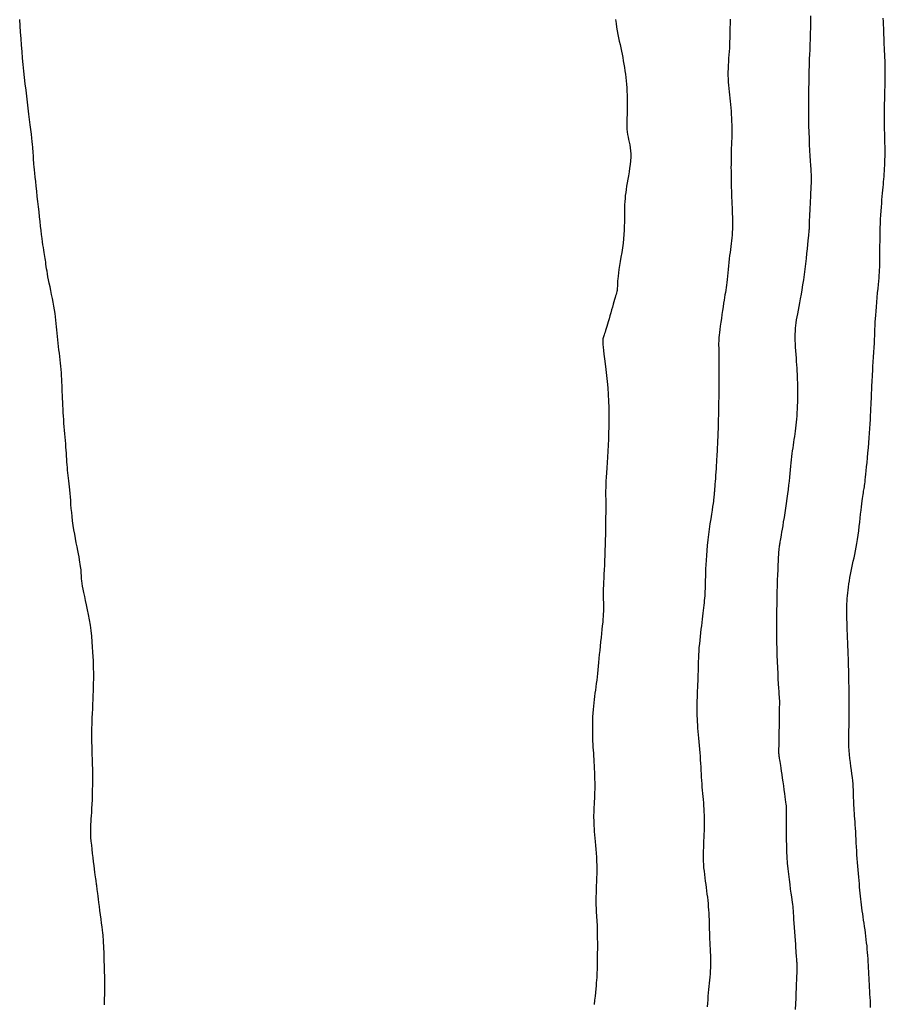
# Model space of a CAD drawing. Header units: millimetres. Extents: x 32690613 to 32693367, y 5343692 to 5344708.
# Tile 25 of 256: x 32692232 to 32692248, y 5343804 to 5343823. Entities that reach past the tile are written whole.
import ezdxf

# ---------------------------------------------------------------- set-up
doc = ezdxf.new("R2010")
doc.units = ezdxf.units.MM
doc.header["$LTSCALE"] = 20
for name, color, linetype in [('02-DGM_HL_495.00', 142, 'Continuous'), ('02-DGM_HL_495.50', 152, 'Continuous'), ('02-DGM_HL_496.00', 162, 'Continuous'), ('02-DGM_HL_496.50', 172, 'Continuous')]:
    doc.layers.add(name, color=color, linetype=linetype)

msp = doc.modelspace()

# ---------------------------------------------------------------- linework, layer by layer
at = {"layer": '02-DGM_HL_495.00', "elevation": 495, "flags": 128}
for points in [[(32692233.46, 5343804.01), (32692233.463, 5343804.113), (32692233.465, 5343804.219), (32692233.466, 5343804.327), (32692233.466, 5343804.436), (32692233.465, 5343804.545), (32692233.463, 5343804.651), (32692233.46, 5343804.753), (32692233.458, 5343804.85), (32692233.455, 5343804.939), (32692233.452, 5343805.018), (32692233.449, 5343805.087), (32692233.447, 5343805.143), (32692233.445, 5343805.19), (32692233.443, 5343805.23), (32692233.44, 5343805.267), (32692233.437, 5343805.303), (32692233.434, 5343805.341), (32692233.429, 5343805.385), (32692233.423, 5343805.437), (32692233.415, 5343805.5), (32692233.406, 5343805.572), (32692233.396, 5343805.649), (32692233.386, 5343805.73), (32692233.375, 5343805.812), (32692233.365, 5343805.891), (32692233.355, 5343805.966), (32692233.346, 5343806.033), (32692233.339, 5343806.09), (32692233.332, 5343806.139), (32692233.327, 5343806.179), (32692233.323, 5343806.214), (32692233.319, 5343806.243), (32692233.315, 5343806.269), (32692233.312, 5343806.292), (32692233.309, 5343806.315), (32692233.306, 5343806.338), (32692233.303, 5343806.363), (32692233.3, 5343806.391), (32692233.295, 5343806.422), (32692233.291, 5343806.459), (32692233.285, 5343806.501), (32692233.279, 5343806.551), (32692233.271, 5343806.608), (32692233.263, 5343806.675), (32692233.253, 5343806.748), (32692233.243, 5343806.827), (32692233.233, 5343806.908), (32692233.224, 5343806.989), (32692233.216, 5343807.068), (32692233.209, 5343807.143), (32692233.203, 5343807.211), (32692233.2, 5343807.272), (32692233.198, 5343807.325), (32692233.198, 5343807.374), (32692233.2, 5343807.421), (32692233.202, 5343807.467), (32692233.205, 5343807.516), (32692233.209, 5343807.568), (32692233.213, 5343807.627), (32692233.218, 5343807.694), (32692233.222, 5343807.768), (32692233.225, 5343807.849), (32692233.229, 5343807.936), (32692233.232, 5343808.027), (32692233.234, 5343808.122), (32692233.236, 5343808.219), (32692233.236, 5343808.319), (32692233.236, 5343808.419), (32692233.235, 5343808.519), (32692233.233, 5343808.618), (32692233.23, 5343808.712), (32692233.228, 5343808.803), (32692233.225, 5343808.887), (32692233.223, 5343808.963), (32692233.221, 5343809.03), (32692233.22, 5343809.088), (32692233.219, 5343809.138), (32692233.219, 5343809.184), (32692233.219, 5343809.227), (32692233.22, 5343809.271), (32692233.222, 5343809.318), (32692233.223, 5343809.371), (32692233.226, 5343809.434), (32692233.228, 5343809.507), (32692233.232, 5343809.589), (32692233.235, 5343809.676), (32692233.238, 5343809.766), (32692233.242, 5343809.855), (32692233.245, 5343809.941), (32692233.248, 5343810.019), (32692233.25, 5343810.088), (32692233.253, 5343810.144), (32692233.254, 5343810.189), (32692233.256, 5343810.224), (32692233.256, 5343810.251), (32692233.257, 5343810.272), (32692233.258, 5343810.287), (32692233.258, 5343810.299), (32692233.258, 5343810.31), (32692233.258, 5343810.32), (32692233.258, 5343810.332), (32692233.257, 5343810.347), (32692233.256, 5343810.367), (32692233.256, 5343810.393), (32692233.254, 5343810.428), (32692233.252, 5343810.472), (32692233.25, 5343810.528), (32692233.248, 5343810.597), (32692233.244, 5343810.677), (32692233.239, 5343810.766), (32692233.234, 5343810.863), (32692233.226, 5343810.964), (32692233.217, 5343811.069), (32692233.206, 5343811.175), (32692233.192, 5343811.28), (32692233.176, 5343811.383), (32692233.158, 5343811.482), (32692233.139, 5343811.577), (32692233.12, 5343811.667), (32692233.1, 5343811.752), (32692233.082, 5343811.832), (32692233.066, 5343811.905), (32692233.052, 5343811.971), (32692233.041, 5343812.029), (32692233.033, 5343812.081), (32692233.027, 5343812.127), (32692233.023, 5343812.168), (32692233.021, 5343812.205), (32692233.018, 5343812.24), (32692233.017, 5343812.273), (32692233.015, 5343812.305), (32692233.012, 5343812.338), (32692233.008, 5343812.372), (32692233.004, 5343812.407), (32692232.998, 5343812.446), (32692232.992, 5343812.488), (32692232.983, 5343812.534), (32692232.974, 5343812.587), (32692232.963, 5343812.645), (32692232.95, 5343812.711), (32692232.936, 5343812.782), (32692232.921, 5343812.859), (32692232.906, 5343812.939), (32692232.891, 5343813.022), (32692232.876, 5343813.107), (32692232.863, 5343813.192), (32692232.851, 5343813.277), (32692232.841, 5343813.359), (32692232.833, 5343813.44), (32692232.826, 5343813.518), (32692232.82, 5343813.594), (32692232.815, 5343813.668), (32692232.81, 5343813.738), (32692232.805, 5343813.805), (32692232.799, 5343813.87), (32692232.794, 5343813.93), (32692232.787, 5343813.988), (32692232.781, 5343814.043), (32692232.774, 5343814.097), (32692232.768, 5343814.149), (32692232.761, 5343814.2), (32692232.756, 5343814.251), (32692232.75, 5343814.302), (32692232.745, 5343814.354), (32692232.741, 5343814.407), (32692232.738, 5343814.461), (32692232.734, 5343814.516), (32692232.731, 5343814.572), (32692232.727, 5343814.63), (32692232.723, 5343814.69), (32692232.719, 5343814.751), (32692232.714, 5343814.815), (32692232.709, 5343814.88), (32692232.703, 5343814.946), (32692232.698, 5343815.013), (32692232.692, 5343815.081), (32692232.686, 5343815.149), (32692232.681, 5343815.218), (32692232.676, 5343815.286), (32692232.671, 5343815.354), (32692232.667, 5343815.421), (32692232.664, 5343815.488), (32692232.661, 5343815.554), (32692232.658, 5343815.619), (32692232.655, 5343815.684), (32692232.652, 5343815.748), (32692232.65, 5343815.811), (32692232.648, 5343815.873), (32692232.645, 5343815.934), (32692232.642, 5343815.995), (32692232.639, 5343816.056), (32692232.635, 5343816.116), (32692232.631, 5343816.177), (32692232.626, 5343816.239), (32692232.62, 5343816.301), (32692232.614, 5343816.364), (32692232.606, 5343816.427), (32692232.598, 5343816.492), (32692232.589, 5343816.556), (32692232.581, 5343816.62), (32692232.573, 5343816.684), (32692232.565, 5343816.748), (32692232.559, 5343816.811), (32692232.553, 5343816.872), (32692232.547, 5343816.934), (32692232.542, 5343816.995), (32692232.537, 5343817.057), (32692232.531, 5343817.12), (32692232.524, 5343817.184), (32692232.516, 5343817.251), (32692232.506, 5343817.32), (32692232.494, 5343817.392), (32692232.48, 5343817.466), (32692232.465, 5343817.54), (32692232.449, 5343817.615), (32692232.434, 5343817.689), (32692232.418, 5343817.761), (32692232.404, 5343817.829), (32692232.39, 5343817.894), (32692232.379, 5343817.953), (32692232.369, 5343818.008), (32692232.361, 5343818.059), (32692232.353, 5343818.106), (32692232.347, 5343818.15), (32692232.341, 5343818.192), (32692232.335, 5343818.231), (32692232.329, 5343818.269), (32692232.324, 5343818.306), (32692232.318, 5343818.343), (32692232.312, 5343818.381), (32692232.305, 5343818.421), (32692232.298, 5343818.464), (32692232.291, 5343818.512), (32692232.283, 5343818.564), (32692232.275, 5343818.623), (32692232.267, 5343818.689), (32692232.258, 5343818.761), (32692232.248, 5343818.839), (32692232.239, 5343818.923), (32692232.229, 5343819.011), (32692232.218, 5343819.103), (32692232.208, 5343819.197), (32692232.197, 5343819.295), (32692232.186, 5343819.394), (32692232.175, 5343819.493), (32692232.164, 5343819.591), (32692232.154, 5343819.686), (32692232.144, 5343819.776), (32692232.135, 5343819.86), (32692232.127, 5343819.937), (32692232.12, 5343820.004), (32692232.115, 5343820.062), (32692232.11, 5343820.109), (32692232.107, 5343820.149), (32692232.105, 5343820.182), (32692232.103, 5343820.209), (32692232.101, 5343820.233), (32692232.101, 5343820.254), (32692232.1, 5343820.273), (32692232.099, 5343820.292), (32692232.098, 5343820.313), (32692232.097, 5343820.337), (32692232.095, 5343820.364), (32692232.092, 5343820.397), (32692232.088, 5343820.437), (32692232.084, 5343820.484), (32692232.077, 5343820.542), (32692232.07, 5343820.609), (32692232.061, 5343820.686), (32692232.051, 5343820.772), (32692232.04, 5343820.866), (32692232.027, 5343820.966), (32692232.015, 5343821.071), (32692232.001, 5343821.181), (32692231.987, 5343821.295), (32692231.973, 5343821.411), (32692231.959, 5343821.529), (32692231.944, 5343821.649), (32692231.93, 5343821.771), (32692231.917, 5343821.893), (32692231.904, 5343822.017), (32692231.893, 5343822.141), (32692231.882, 5343822.266), (32692231.872, 5343822.391), (32692231.864, 5343822.515), (32692231.855, 5343822.639), (32692231.847, 5343822.762), (32692231.838, 5343822.883)], [(32692243.246, 5343822.88), (32692243.257, 5343822.807), (32692243.268, 5343822.735), (32692243.28, 5343822.665), (32692243.293, 5343822.597), (32692243.306, 5343822.531), (32692243.319, 5343822.466), (32692243.333, 5343822.402), (32692243.346, 5343822.339), (32692243.36, 5343822.277), (32692243.372, 5343822.215), (32692243.385, 5343822.153), (32692243.396, 5343822.09), (32692243.407, 5343822.028), (32692243.418, 5343821.965), (32692243.427, 5343821.901), (32692243.436, 5343821.837), (32692243.444, 5343821.773), (32692243.451, 5343821.707), (32692243.457, 5343821.64), (32692243.462, 5343821.573), (32692243.466, 5343821.505), (32692243.469, 5343821.438), (32692243.471, 5343821.371), (32692243.472, 5343821.305), (32692243.472, 5343821.239), (32692243.471, 5343821.176), (32692243.469, 5343821.114), (32692243.467, 5343821.054), (32692243.465, 5343820.996), (32692243.463, 5343820.94), (32692243.461, 5343820.885), (32692243.462, 5343820.832), (32692243.464, 5343820.78), (32692243.469, 5343820.729), (32692243.477, 5343820.679), (32692243.486, 5343820.63), (32692243.497, 5343820.581), (32692243.508, 5343820.53), (32692243.519, 5343820.479), (32692243.528, 5343820.425), (32692243.535, 5343820.368), (32692243.538, 5343820.307), (32692243.537, 5343820.243), (32692243.532, 5343820.175), (32692243.525, 5343820.105), (32692243.516, 5343820.033), (32692243.505, 5343819.961), (32692243.493, 5343819.89), (32692243.481, 5343819.82), (32692243.469, 5343819.753), (32692243.459, 5343819.689), (32692243.449, 5343819.627), (32692243.441, 5343819.567), (32692243.434, 5343819.509), (32692243.429, 5343819.451), (32692243.424, 5343819.393), (32692243.421, 5343819.333), (32692243.418, 5343819.272), (32692243.417, 5343819.208), (32692243.417, 5343819.141), (32692243.416, 5343819.072), (32692243.416, 5343818.999), (32692243.414, 5343818.924), (32692243.411, 5343818.847), (32692243.406, 5343818.766), (32692243.399, 5343818.682), (32692243.39, 5343818.595), (32692243.378, 5343818.507), (32692243.365, 5343818.419), (32692243.351, 5343818.332), (32692243.337, 5343818.248), (32692243.324, 5343818.168), (32692243.312, 5343818.094), (32692243.302, 5343818.027), (32692243.295, 5343817.968), (32692243.29, 5343817.917), (32692243.287, 5343817.873), (32692243.285, 5343817.834), (32692243.283, 5343817.8), (32692243.282, 5343817.77), (32692243.281, 5343817.743), (32692243.279, 5343817.718), (32692243.275, 5343817.693), (32692243.27, 5343817.669), (32692243.264, 5343817.643), (32692243.257, 5343817.617), (32692243.248, 5343817.587), (32692243.238, 5343817.554), (32692243.227, 5343817.517), (32692243.214, 5343817.475), (32692243.201, 5343817.427), (32692243.186, 5343817.374), (32692243.171, 5343817.319), (32692243.155, 5343817.261), (32692243.139, 5343817.204), (32692243.123, 5343817.147), (32692243.108, 5343817.093), (32692243.094, 5343817.044), (32692243.08, 5343816.999), (32692243.068, 5343816.96), (32692243.056, 5343816.925), (32692243.046, 5343816.894), (32692243.036, 5343816.866), (32692243.028, 5343816.842), (32692243.021, 5343816.821), (32692243.014, 5343816.802), (32692243.009, 5343816.785), (32692243.005, 5343816.767), (32692243.002, 5343816.747), (32692243.001, 5343816.723), (32692243.001, 5343816.692), (32692243.004, 5343816.654), (32692243.008, 5343816.605), (32692243.015, 5343816.544), (32692243.024, 5343816.47), (32692243.035, 5343816.383), (32692243.048, 5343816.285), (32692243.061, 5343816.179), (32692243.073, 5343816.065), (32692243.086, 5343815.946), (32692243.097, 5343815.824), (32692243.106, 5343815.699), (32692243.112, 5343815.574), (32692243.116, 5343815.45), (32692243.118, 5343815.326), (32692243.119, 5343815.203), (32692243.117, 5343815.081), (32692243.114, 5343814.96), (32692243.11, 5343814.841), (32692243.105, 5343814.725), (32692243.1, 5343814.611), (32692243.094, 5343814.5), (32692243.087, 5343814.394), (32692243.081, 5343814.294), (32692243.075, 5343814.2), (32692243.069, 5343814.114), (32692243.064, 5343814.036), (32692243.06, 5343813.968), (32692243.058, 5343813.911), (32692243.056, 5343813.862), (32692243.055, 5343813.822), (32692243.055, 5343813.789), (32692243.056, 5343813.761), (32692243.057, 5343813.737), (32692243.058, 5343813.716), (32692243.058, 5343813.696), (32692243.059, 5343813.676), (32692243.059, 5343813.655), (32692243.06, 5343813.631), (32692243.06, 5343813.603), (32692243.06, 5343813.569), (32692243.059, 5343813.529), (32692243.059, 5343813.481), (32692243.058, 5343813.424), (32692243.057, 5343813.356), (32692243.056, 5343813.279), (32692243.055, 5343813.195), (32692243.054, 5343813.104), (32692243.052, 5343813.01), (32692243.05, 5343812.912), (32692243.047, 5343812.813), (32692243.044, 5343812.714), (32692243.041, 5343812.616), (32692243.037, 5343812.522), (32692243.033, 5343812.43), (32692243.028, 5343812.342), (32692243.024, 5343812.258), (32692243.021, 5343812.18), (32692243.017, 5343812.107), (32692243.015, 5343812.041), (32692243.013, 5343811.982), (32692243.012, 5343811.929), (32692243.012, 5343811.881), (32692243.012, 5343811.838), (32692243.012, 5343811.798), (32692243.013, 5343811.761), (32692243.014, 5343811.725), (32692243.014, 5343811.69), (32692243.015, 5343811.655), (32692243.015, 5343811.619), (32692243.015, 5343811.581), (32692243.014, 5343811.54), (32692243.012, 5343811.496), (32692243.009, 5343811.448), (32692243.005, 5343811.394), (32692243.001, 5343811.335), (32692242.994, 5343811.269), (32692242.987, 5343811.197), (32692242.979, 5343811.121), (32692242.971, 5343811.042), (32692242.962, 5343810.961), (32692242.953, 5343810.88), (32692242.944, 5343810.798), (32692242.936, 5343810.719), (32692242.928, 5343810.641), (32692242.92, 5343810.567), (32692242.914, 5343810.495), (32692242.907, 5343810.425), (32692242.9, 5343810.357), (32692242.893, 5343810.29), (32692242.886, 5343810.226), (32692242.878, 5343810.162), (32692242.87, 5343810.1), (32692242.862, 5343810.038), (32692242.853, 5343809.977), (32692242.845, 5343809.916), (32692242.836, 5343809.854), (32692242.829, 5343809.791), (32692242.822, 5343809.727), (32692242.816, 5343809.662), (32692242.811, 5343809.595), (32692242.807, 5343809.527), (32692242.805, 5343809.458), (32692242.803, 5343809.388), (32692242.803, 5343809.319), (32692242.803, 5343809.252), (32692242.804, 5343809.186), (32692242.806, 5343809.122), (32692242.808, 5343809.061), (32692242.811, 5343809.002), (32692242.814, 5343808.944), (32692242.818, 5343808.888), (32692242.822, 5343808.831), (32692242.825, 5343808.774), (32692242.829, 5343808.716), (32692242.833, 5343808.656), (32692242.836, 5343808.594), (32692242.84, 5343808.529), (32692242.842, 5343808.464), (32692242.845, 5343808.397), (32692242.847, 5343808.331), (32692242.848, 5343808.265), (32692242.848, 5343808.199), (32692242.848, 5343808.136), (32692242.846, 5343808.074), (32692242.844, 5343808.015), (32692242.842, 5343807.957), (32692242.839, 5343807.901), (32692242.836, 5343807.847), (32692242.833, 5343807.794), (32692242.831, 5343807.742), (32692242.829, 5343807.691), (32692242.828, 5343807.641), (32692242.828, 5343807.592), (32692242.829, 5343807.542), (32692242.83, 5343807.491), (32692242.833, 5343807.438), (32692242.836, 5343807.384), (32692242.84, 5343807.326), (32692242.845, 5343807.266), (32692242.851, 5343807.202), (32692242.857, 5343807.134), (32692242.864, 5343807.063), (32692242.87, 5343806.99), (32692242.876, 5343806.915), (32692242.881, 5343806.837), (32692242.885, 5343806.759), (32692242.887, 5343806.679), (32692242.888, 5343806.599), (32692242.887, 5343806.52), (32692242.885, 5343806.441), (32692242.882, 5343806.363), (32692242.879, 5343806.288), (32692242.876, 5343806.215), (32692242.873, 5343806.146), (32692242.871, 5343806.081), (32692242.871, 5343806.021), (32692242.871, 5343805.965), (32692242.872, 5343805.912), (32692242.874, 5343805.863), (32692242.876, 5343805.815), (32692242.879, 5343805.769), (32692242.882, 5343805.725), (32692242.885, 5343805.68), (32692242.887, 5343805.636), (32692242.89, 5343805.59), (32692242.892, 5343805.544), (32692242.894, 5343805.495), (32692242.895, 5343805.445), (32692242.897, 5343805.391), (32692242.898, 5343805.335), (32692242.898, 5343805.274), (32692242.899, 5343805.21), (32692242.899, 5343805.142), (32692242.899, 5343805.073), (32692242.898, 5343805.002), (32692242.898, 5343804.933), (32692242.897, 5343804.865), (32692242.896, 5343804.799), (32692242.894, 5343804.738), (32692242.893, 5343804.681), (32692242.891, 5343804.629), (32692242.889, 5343804.578), (32692242.886, 5343804.529), (32692242.883, 5343804.479), (32692242.879, 5343804.427), (32692242.874, 5343804.372), (32692242.869, 5343804.312), (32692242.863, 5343804.246), (32692242.855, 5343804.174), (32692242.847, 5343804.097), (32692242.839, 5343804.014)]]:
    msp.add_lwpolyline(points, dxfattribs=at)
at = {"layer": '02-DGM_HL_495.50', "elevation": 495.5, "flags": 128}
msp.add_lwpolyline([(32692245.444, 5343822.887), (32692245.441, 5343822.837), (32692245.439, 5343822.786), (32692245.438, 5343822.734), (32692245.436, 5343822.681), (32692245.435, 5343822.627), (32692245.434, 5343822.572), (32692245.433, 5343822.515), (32692245.431, 5343822.457), (32692245.429, 5343822.397), (32692245.426, 5343822.335), (32692245.422, 5343822.271), (32692245.417, 5343822.206), (32692245.413, 5343822.14), (32692245.409, 5343822.073), (32692245.405, 5343822.006), (32692245.402, 5343821.94), (32692245.4, 5343821.874), (32692245.4, 5343821.809), (32692245.401, 5343821.745), (32692245.405, 5343821.683), (32692245.409, 5343821.621), (32692245.415, 5343821.56), (32692245.421, 5343821.499), (32692245.428, 5343821.439), (32692245.435, 5343821.377), (32692245.441, 5343821.316), (32692245.448, 5343821.253), (32692245.453, 5343821.189), (32692245.459, 5343821.125), (32692245.463, 5343821.06), (32692245.467, 5343820.995), (32692245.47, 5343820.93), (32692245.472, 5343820.865), (32692245.473, 5343820.801), (32692245.473, 5343820.736), (32692245.472, 5343820.673), (32692245.471, 5343820.609), (32692245.469, 5343820.546), (32692245.467, 5343820.483), (32692245.464, 5343820.42), (32692245.462, 5343820.357), (32692245.46, 5343820.295), (32692245.459, 5343820.232), (32692245.458, 5343820.169), (32692245.458, 5343820.107), (32692245.457, 5343820.044), (32692245.458, 5343819.981), (32692245.458, 5343819.918), (32692245.459, 5343819.855), (32692245.461, 5343819.791), (32692245.462, 5343819.728), (32692245.464, 5343819.664), (32692245.466, 5343819.6), (32692245.468, 5343819.536), (32692245.47, 5343819.472), (32692245.473, 5343819.409), (32692245.475, 5343819.346), (32692245.478, 5343819.283), (32692245.48, 5343819.221), (32692245.482, 5343819.159), (32692245.484, 5343819.099), (32692245.485, 5343819.038), (32692245.486, 5343818.979), (32692245.486, 5343818.921), (32692245.485, 5343818.864), (32692245.482, 5343818.808), (32692245.479, 5343818.753), (32692245.474, 5343818.699), (32692245.468, 5343818.645), (32692245.462, 5343818.591), (32692245.454, 5343818.536), (32692245.447, 5343818.479), (32692245.439, 5343818.42), (32692245.432, 5343818.359), (32692245.424, 5343818.294), (32692245.417, 5343818.228), (32692245.41, 5343818.161), (32692245.403, 5343818.094), (32692245.396, 5343818.027), (32692245.389, 5343817.963), (32692245.383, 5343817.902), (32692245.376, 5343817.846), (32692245.37, 5343817.794), (32692245.363, 5343817.746), (32692245.357, 5343817.699), (32692245.35, 5343817.654), (32692245.342, 5343817.607), (32692245.335, 5343817.558), (32692245.326, 5343817.504), (32692245.316, 5343817.445), (32692245.306, 5343817.378), (32692245.295, 5343817.307), (32692245.284, 5343817.232), (32692245.273, 5343817.156), (32692245.262, 5343817.082), (32692245.252, 5343817.01), (32692245.244, 5343816.944), (32692245.236, 5343816.885), (32692245.231, 5343816.835), (32692245.226, 5343816.793), (32692245.224, 5343816.754), (32692245.222, 5343816.717), (32692245.221, 5343816.679), (32692245.221, 5343816.638), (32692245.222, 5343816.59), (32692245.222, 5343816.532), (32692245.223, 5343816.464), (32692245.224, 5343816.386), (32692245.224, 5343816.298), (32692245.224, 5343816.202), (32692245.225, 5343816.1), (32692245.224, 5343815.993), (32692245.224, 5343815.881), (32692245.223, 5343815.767), (32692245.222, 5343815.651), (32692245.22, 5343815.536), (32692245.218, 5343815.424), (32692245.216, 5343815.316), (32692245.213, 5343815.215), (32692245.211, 5343815.122), (32692245.209, 5343815.04), (32692245.207, 5343814.97), (32692245.205, 5343814.915), (32692245.204, 5343814.871), (32692245.202, 5343814.837), (32692245.201, 5343814.811), (32692245.2, 5343814.789), (32692245.199, 5343814.77), (32692245.198, 5343814.751), (32692245.197, 5343814.73), (32692245.196, 5343814.705), (32692245.194, 5343814.675), (32692245.192, 5343814.64), (32692245.19, 5343814.601), (32692245.188, 5343814.558), (32692245.185, 5343814.51), (32692245.182, 5343814.458), (32692245.179, 5343814.401), (32692245.175, 5343814.341), (32692245.171, 5343814.278), (32692245.166, 5343814.214), (32692245.162, 5343814.151), (32692245.158, 5343814.089), (32692245.153, 5343814.031), (32692245.15, 5343813.979), (32692245.146, 5343813.933), (32692245.143, 5343813.895), (32692245.141, 5343813.865), (32692245.139, 5343813.84), (32692245.137, 5343813.821), (32692245.136, 5343813.806), (32692245.135, 5343813.794), (32692245.134, 5343813.784), (32692245.133, 5343813.774), (32692245.133, 5343813.764), (32692245.132, 5343813.753), (32692245.13, 5343813.738), (32692245.128, 5343813.717), (32692245.125, 5343813.69), (32692245.12, 5343813.655), (32692245.114, 5343813.61), (32692245.105, 5343813.553), (32692245.095, 5343813.484), (32692245.083, 5343813.404), (32692245.069, 5343813.315), (32692245.055, 5343813.219), (32692245.041, 5343813.119), (32692245.027, 5343813.015), (32692245.015, 5343812.912), (32692245.003, 5343812.809), (32692244.994, 5343812.71), (32692244.986, 5343812.615), (32692244.98, 5343812.525), (32692244.975, 5343812.439), (32692244.972, 5343812.357), (32692244.969, 5343812.281), (32692244.967, 5343812.21), (32692244.965, 5343812.144), (32692244.963, 5343812.084), (32692244.961, 5343812.029), (32692244.96, 5343811.979), (32692244.958, 5343811.931), (32692244.956, 5343811.885), (32692244.954, 5343811.841), (32692244.951, 5343811.798), (32692244.947, 5343811.754), (32692244.943, 5343811.708), (32692244.939, 5343811.661), (32692244.933, 5343811.612), (32692244.927, 5343811.561), (32692244.921, 5343811.508), (32692244.914, 5343811.452), (32692244.907, 5343811.394), (32692244.899, 5343811.333), (32692244.891, 5343811.268), (32692244.883, 5343811.201), (32692244.874, 5343811.133), (32692244.866, 5343811.063), (32692244.859, 5343810.992), (32692244.852, 5343810.921), (32692244.845, 5343810.851), (32692244.84, 5343810.783), (32692244.836, 5343810.715), (32692244.833, 5343810.65), (32692244.831, 5343810.586), (32692244.829, 5343810.522), (32692244.828, 5343810.46), (32692244.827, 5343810.397), (32692244.825, 5343810.335), (32692244.823, 5343810.273), (32692244.821, 5343810.21), (32692244.818, 5343810.147), (32692244.815, 5343810.084), (32692244.812, 5343810.021), (32692244.81, 5343809.958), (32692244.807, 5343809.896), (32692244.805, 5343809.835), (32692244.803, 5343809.776), (32692244.802, 5343809.717), (32692244.803, 5343809.659), (32692244.803, 5343809.602), (32692244.805, 5343809.545), (32692244.807, 5343809.488), (32692244.81, 5343809.43), (32692244.814, 5343809.37), (32692244.819, 5343809.309), (32692244.824, 5343809.245), (32692244.829, 5343809.18), (32692244.835, 5343809.113), (32692244.842, 5343809.045), (32692244.848, 5343808.977), (32692244.854, 5343808.907), (32692244.86, 5343808.838), (32692244.865, 5343808.769), (32692244.87, 5343808.7), (32692244.874, 5343808.632), (32692244.878, 5343808.565), (32692244.882, 5343808.499), (32692244.886, 5343808.433), (32692244.889, 5343808.368), (32692244.893, 5343808.304), (32692244.898, 5343808.241), (32692244.902, 5343808.179), (32692244.907, 5343808.118), (32692244.913, 5343808.058), (32692244.918, 5343807.998), (32692244.923, 5343807.939), (32692244.928, 5343807.88), (32692244.932, 5343807.821), (32692244.936, 5343807.762), (32692244.939, 5343807.703), (32692244.941, 5343807.643), (32692244.942, 5343807.583), (32692244.943, 5343807.522), (32692244.943, 5343807.461), (32692244.942, 5343807.4), (32692244.941, 5343807.338), (32692244.939, 5343807.276), (32692244.936, 5343807.213), (32692244.933, 5343807.15), (32692244.93, 5343807.086), (32692244.928, 5343807.022), (32692244.925, 5343806.957), (32692244.924, 5343806.893), (32692244.924, 5343806.828), (32692244.926, 5343806.763), (32692244.929, 5343806.699), (32692244.934, 5343806.634), (32692244.941, 5343806.57), (32692244.948, 5343806.506), (32692244.956, 5343806.443), (32692244.965, 5343806.379), (32692244.973, 5343806.316), (32692244.982, 5343806.254), (32692244.99, 5343806.192), (32692244.998, 5343806.13), (32692245.005, 5343806.069), (32692245.012, 5343806.008), (32692245.018, 5343805.947), (32692245.023, 5343805.886), (32692245.028, 5343805.825), (32692245.032, 5343805.764), (32692245.035, 5343805.702), (32692245.037, 5343805.641), (32692245.039, 5343805.579), (32692245.041, 5343805.517), (32692245.042, 5343805.454), (32692245.044, 5343805.392), (32692245.046, 5343805.33), (32692245.048, 5343805.267), (32692245.051, 5343805.205), (32692245.054, 5343805.142), (32692245.057, 5343805.08), (32692245.06, 5343805.018), (32692245.063, 5343804.957), (32692245.065, 5343804.896), (32692245.066, 5343804.836), (32692245.066, 5343804.776), (32692245.064, 5343804.717), (32692245.061, 5343804.658), (32692245.057, 5343804.6), (32692245.052, 5343804.541), (32692245.047, 5343804.483), (32692245.041, 5343804.423), (32692245.035, 5343804.362), (32692245.029, 5343804.3), (32692245.023, 5343804.237), (32692245.017, 5343804.171), (32692245.012, 5343804.105), (32692245.008, 5343804.037), (32692245.003, 5343803.968)], dxfattribs=at)
at = {"layer": '02-DGM_HL_496.00', "elevation": 496, "flags": 128}
msp.add_lwpolyline([(32692246.695, 5343803.92), (32692246.699, 5343804.029), (32692246.703, 5343804.134), (32692246.707, 5343804.233), (32692246.711, 5343804.326), (32692246.715, 5343804.412), (32692246.718, 5343804.489), (32692246.72, 5343804.557), (32692246.722, 5343804.615), (32692246.723, 5343804.663), (32692246.724, 5343804.703), (32692246.724, 5343804.737), (32692246.724, 5343804.765), (32692246.723, 5343804.789), (32692246.722, 5343804.811), (32692246.721, 5343804.831), (32692246.719, 5343804.851), (32692246.718, 5343804.872), (32692246.716, 5343804.895), (32692246.714, 5343804.923), (32692246.711, 5343804.956), (32692246.708, 5343804.996), (32692246.705, 5343805.044), (32692246.701, 5343805.101), (32692246.696, 5343805.168), (32692246.691, 5343805.243), (32692246.686, 5343805.324), (32692246.68, 5343805.407), (32692246.675, 5343805.49), (32692246.669, 5343805.57), (32692246.664, 5343805.644), (32692246.66, 5343805.71), (32692246.656, 5343805.766), (32692246.652, 5343805.813), (32692246.649, 5343805.854), (32692246.645, 5343805.893), (32692246.641, 5343805.932), (32692246.636, 5343805.974), (32692246.629, 5343806.022), (32692246.621, 5343806.079), (32692246.611, 5343806.147), (32692246.6, 5343806.225), (32692246.588, 5343806.312), (32692246.576, 5343806.407), (32692246.564, 5343806.508), (32692246.553, 5343806.613), (32692246.542, 5343806.723), (32692246.534, 5343806.834), (32692246.528, 5343806.946), (32692246.524, 5343807.057), (32692246.521, 5343807.166), (32692246.52, 5343807.27), (32692246.52, 5343807.368), (32692246.52, 5343807.458), (32692246.521, 5343807.538), (32692246.522, 5343807.607), (32692246.522, 5343807.664), (32692246.523, 5343807.71), (32692246.522, 5343807.749), (32692246.521, 5343807.783), (32692246.518, 5343807.817), (32692246.515, 5343807.852), (32692246.51, 5343807.891), (32692246.504, 5343807.938), (32692246.497, 5343807.994), (32692246.488, 5343808.059), (32692246.478, 5343808.129), (32692246.467, 5343808.203), (32692246.456, 5343808.278), (32692246.445, 5343808.351), (32692246.435, 5343808.421), (32692246.426, 5343808.485), (32692246.417, 5343808.542), (32692246.41, 5343808.591), (32692246.403, 5343808.633), (32692246.398, 5343808.669), (32692246.393, 5343808.699), (32692246.389, 5343808.724), (32692246.386, 5343808.745), (32692246.383, 5343808.762), (32692246.381, 5343808.776), (32692246.38, 5343808.788), (32692246.378, 5343808.797), (32692246.377, 5343808.804), (32692246.377, 5343808.81), (32692246.376, 5343808.814), (32692246.376, 5343808.818), (32692246.376, 5343808.822), (32692246.375, 5343808.826), (32692246.375, 5343808.83), (32692246.375, 5343808.836), (32692246.375, 5343808.845), (32692246.375, 5343808.858), (32692246.375, 5343808.874), (32692246.376, 5343808.896), (32692246.376, 5343808.924), (32692246.377, 5343808.959), (32692246.377, 5343808.999), (32692246.378, 5343809.045), (32692246.379, 5343809.096), (32692246.38, 5343809.149), (32692246.382, 5343809.206), (32692246.383, 5343809.264), (32692246.384, 5343809.323), (32692246.385, 5343809.382), (32692246.385, 5343809.441), (32692246.386, 5343809.497), (32692246.387, 5343809.551), (32692246.388, 5343809.602), (32692246.388, 5343809.648), (32692246.389, 5343809.689), (32692246.389, 5343809.723), (32692246.39, 5343809.751), (32692246.39, 5343809.773), (32692246.39, 5343809.789), (32692246.39, 5343809.801), (32692246.391, 5343809.81), (32692246.391, 5343809.816), (32692246.391, 5343809.82), (32692246.391, 5343809.823), (32692246.391, 5343809.827), (32692246.391, 5343809.832), (32692246.39, 5343809.841), (32692246.389, 5343809.856), (32692246.388, 5343809.878), (32692246.386, 5343809.909), (32692246.383, 5343809.952), (32692246.38, 5343810.007), (32692246.375, 5343810.076), (32692246.37, 5343810.159), (32692246.364, 5343810.252), (32692246.358, 5343810.356), (32692246.352, 5343810.466), (32692246.347, 5343810.583), (32692246.342, 5343810.703), (32692246.339, 5343810.826), (32692246.336, 5343810.95), (32692246.334, 5343811.073), (32692246.334, 5343811.197), (32692246.334, 5343811.32), (32692246.335, 5343811.442), (32692246.337, 5343811.564), (32692246.339, 5343811.684), (32692246.341, 5343811.803), (32692246.344, 5343811.919), (32692246.348, 5343812.033), (32692246.351, 5343812.142), (32692246.355, 5343812.246), (32692246.358, 5343812.342), (32692246.362, 5343812.431), (32692246.366, 5343812.51), (32692246.369, 5343812.578), (32692246.372, 5343812.635), (32692246.375, 5343812.682), (32692246.378, 5343812.72), (32692246.381, 5343812.751), (32692246.384, 5343812.776), (32692246.387, 5343812.798), (32692246.39, 5343812.817), (32692246.393, 5343812.836), (32692246.397, 5343812.856), (32692246.401, 5343812.878), (32692246.405, 5343812.904), (32692246.41, 5343812.933), (32692246.417, 5343812.968), (32692246.424, 5343813.01), (32692246.432, 5343813.059), (32692246.442, 5343813.118), (32692246.454, 5343813.185), (32692246.466, 5343813.261), (32692246.48, 5343813.343), (32692246.494, 5343813.431), (32692246.508, 5343813.521), (32692246.521, 5343813.612), (32692246.534, 5343813.704), (32692246.546, 5343813.793), (32692246.557, 5343813.879), (32692246.566, 5343813.961), (32692246.575, 5343814.04), (32692246.583, 5343814.115), (32692246.59, 5343814.187), (32692246.596, 5343814.257), (32692246.603, 5343814.324), (32692246.61, 5343814.388), (32692246.616, 5343814.449), (32692246.624, 5343814.509), (32692246.631, 5343814.566), (32692246.638, 5343814.622), (32692246.646, 5343814.677), (32692246.654, 5343814.731), (32692246.661, 5343814.785), (32692246.669, 5343814.838), (32692246.677, 5343814.891), (32692246.685, 5343814.944), (32692246.692, 5343814.998), (32692246.699, 5343815.053), (32692246.706, 5343815.109), (32692246.712, 5343815.167), (32692246.718, 5343815.226), (32692246.723, 5343815.287), (32692246.727, 5343815.351), (32692246.73, 5343815.417), (32692246.733, 5343815.484), (32692246.735, 5343815.551), (32692246.736, 5343815.617), (32692246.737, 5343815.683), (32692246.737, 5343815.747), (32692246.737, 5343815.809), (32692246.737, 5343815.869), (32692246.736, 5343815.926), (32692246.734, 5343815.981), (32692246.732, 5343816.036), (32692246.73, 5343816.091), (32692246.727, 5343816.148), (32692246.723, 5343816.206), (32692246.719, 5343816.267), (32692246.714, 5343816.331), (32692246.709, 5343816.397), (32692246.704, 5343816.465), (32692246.699, 5343816.534), (32692246.695, 5343816.602), (32692246.691, 5343816.67), (32692246.689, 5343816.735), (32692246.688, 5343816.797), (32692246.689, 5343816.856), (32692246.691, 5343816.912), (32692246.694, 5343816.966), (32692246.7, 5343817.019), (32692246.707, 5343817.073), (32692246.715, 5343817.128), (32692246.725, 5343817.185), (32692246.736, 5343817.246), (32692246.748, 5343817.311), (32692246.761, 5343817.381), (32692246.776, 5343817.455), (32692246.79, 5343817.534), (32692246.805, 5343817.618), (32692246.821, 5343817.706), (32692246.836, 5343817.798), (32692246.85, 5343817.896), (32692246.864, 5343817.997), (32692246.878, 5343818.1), (32692246.89, 5343818.204), (32692246.901, 5343818.305), (32692246.912, 5343818.402), (32692246.921, 5343818.491), (32692246.93, 5343818.572), (32692246.936, 5343818.641), (32692246.942, 5343818.698), (32692246.947, 5343818.742), (32692246.95, 5343818.776), (32692246.953, 5343818.801), (32692246.955, 5343818.82), (32692246.956, 5343818.833), (32692246.957, 5343818.842), (32692246.957, 5343818.85), (32692246.957, 5343818.858), (32692246.958, 5343818.866), (32692246.958, 5343818.877), (32692246.958, 5343818.89), (32692246.959, 5343818.908), (32692246.959, 5343818.932), (32692246.96, 5343818.962), (32692246.962, 5343818.999), (32692246.964, 5343819.045), (32692246.966, 5343819.098), (32692246.969, 5343819.157), (32692246.972, 5343819.218), (32692246.975, 5343819.282), (32692246.978, 5343819.347), (32692246.981, 5343819.41), (32692246.984, 5343819.469), (32692246.986, 5343819.525), (32692246.989, 5343819.575), (32692246.991, 5343819.621), (32692246.993, 5343819.662), (32692246.995, 5343819.699), (32692246.996, 5343819.731), (32692246.997, 5343819.759), (32692246.998, 5343819.782), (32692246.999, 5343819.801), (32692247, 5343819.818), (32692247, 5343819.835), (32692247, 5343819.856), (32692246.999, 5343819.882), (32692246.997, 5343819.916), (32692246.995, 5343819.96), (32692246.991, 5343820.017), (32692246.987, 5343820.088), (32692246.981, 5343820.172), (32692246.975, 5343820.268), (32692246.969, 5343820.373), (32692246.963, 5343820.485), (32692246.958, 5343820.602), (32692246.953, 5343820.722), (32692246.949, 5343820.844), (32692246.947, 5343820.964), (32692246.946, 5343821.083), (32692246.946, 5343821.197), (32692246.946, 5343821.305), (32692246.947, 5343821.406), (32692246.949, 5343821.498), (32692246.95, 5343821.58), (32692246.952, 5343821.649), (32692246.953, 5343821.705), (32692246.954, 5343821.749), (32692246.955, 5343821.782), (32692246.956, 5343821.807), (32692246.956, 5343821.825), (32692246.957, 5343821.838), (32692246.957, 5343821.847), (32692246.957, 5343821.855), (32692246.957, 5343821.863), (32692246.957, 5343821.872), (32692246.957, 5343821.885), (32692246.957, 5343821.903), (32692246.957, 5343821.928), (32692246.958, 5343821.962), (32692246.959, 5343822.006), (32692246.961, 5343822.062), (32692246.964, 5343822.131), (32692246.967, 5343822.212), (32692246.971, 5343822.303), (32692246.974, 5343822.402), (32692246.978, 5343822.507), (32692246.981, 5343822.616), (32692246.984, 5343822.728), (32692246.987, 5343822.839), (32692246.988, 5343822.949)], dxfattribs=at)
at = {"layer": '02-DGM_HL_496.50', "elevation": 496.5, "flags": 128}
msp.add_lwpolyline([(32692248.131, 5343803.957), (32692248.129, 5343804.021), (32692248.126, 5343804.086), (32692248.122, 5343804.15), (32692248.119, 5343804.214), (32692248.115, 5343804.278), (32692248.111, 5343804.342), (32692248.108, 5343804.404), (32692248.105, 5343804.466), (32692248.102, 5343804.528), (32692248.099, 5343804.589), (32692248.096, 5343804.649), (32692248.093, 5343804.709), (32692248.089, 5343804.769), (32692248.086, 5343804.829), (32692248.082, 5343804.89), (32692248.077, 5343804.951), (32692248.073, 5343805.012), (32692248.067, 5343805.073), (32692248.062, 5343805.135), (32692248.055, 5343805.197), (32692248.049, 5343805.259), (32692248.041, 5343805.321), (32692248.033, 5343805.384), (32692248.025, 5343805.446), (32692248.016, 5343805.508), (32692248.007, 5343805.57), (32692247.998, 5343805.631), (32692247.989, 5343805.691), (32692247.98, 5343805.751), (32692247.971, 5343805.81), (32692247.963, 5343805.867), (32692247.956, 5343805.923), (32692247.95, 5343805.979), (32692247.943, 5343806.034), (32692247.938, 5343806.09), (32692247.932, 5343806.146), (32692247.927, 5343806.203), (32692247.921, 5343806.262), (32692247.916, 5343806.323), (32692247.91, 5343806.387), (32692247.904, 5343806.453), (32692247.898, 5343806.521), (32692247.892, 5343806.591), (32692247.886, 5343806.662), (32692247.881, 5343806.735), (32692247.875, 5343806.809), (32692247.87, 5343806.884), (32692247.866, 5343806.959), (32692247.861, 5343807.034), (32692247.857, 5343807.108), (32692247.854, 5343807.182), (32692247.85, 5343807.253), (32692247.846, 5343807.323), (32692247.842, 5343807.391), (32692247.838, 5343807.455), (32692247.834, 5343807.515), (32692247.83, 5343807.573), (32692247.825, 5343807.628), (32692247.821, 5343807.68), (32692247.817, 5343807.731), (32692247.813, 5343807.78), (32692247.81, 5343807.829), (32692247.808, 5343807.877), (32692247.807, 5343807.925), (32692247.806, 5343807.974), (32692247.805, 5343808.023), (32692247.804, 5343808.074), (32692247.802, 5343808.127), (32692247.8, 5343808.181), (32692247.796, 5343808.239), (32692247.79, 5343808.3), (32692247.783, 5343808.364), (32692247.774, 5343808.431), (32692247.765, 5343808.501), (32692247.755, 5343808.573), (32692247.745, 5343808.648), (32692247.736, 5343808.724), (32692247.728, 5343808.801), (32692247.721, 5343808.88), (32692247.717, 5343808.959), (32692247.715, 5343809.038), (32692247.714, 5343809.116), (32692247.715, 5343809.193), (32692247.716, 5343809.268), (32692247.718, 5343809.34), (32692247.72, 5343809.409), (32692247.721, 5343809.474), (32692247.722, 5343809.534), (32692247.722, 5343809.59), (32692247.722, 5343809.643), (32692247.721, 5343809.693), (32692247.721, 5343809.741), (32692247.72, 5343809.788), (32692247.719, 5343809.833), (32692247.718, 5343809.878), (32692247.718, 5343809.924), (32692247.718, 5343809.97), (32692247.718, 5343810.017), (32692247.718, 5343810.066), (32692247.718, 5343810.118), (32692247.717, 5343810.172), (32692247.717, 5343810.229), (32692247.716, 5343810.289), (32692247.714, 5343810.354), (32692247.712, 5343810.422), (32692247.71, 5343810.493), (32692247.708, 5343810.566), (32692247.705, 5343810.641), (32692247.702, 5343810.718), (32692247.699, 5343810.796), (32692247.696, 5343810.875), (32692247.693, 5343810.953), (32692247.69, 5343811.031), (32692247.687, 5343811.108), (32692247.685, 5343811.183), (32692247.682, 5343811.257), (32692247.68, 5343811.328), (32692247.678, 5343811.396), (32692247.677, 5343811.46), (32692247.676, 5343811.521), (32692247.676, 5343811.578), (32692247.677, 5343811.633), (32692247.678, 5343811.686), (32692247.68, 5343811.738), (32692247.683, 5343811.79), (32692247.687, 5343811.843), (32692247.693, 5343811.897), (32692247.699, 5343811.953), (32692247.707, 5343812.01), (32692247.716, 5343812.069), (32692247.725, 5343812.13), (32692247.736, 5343812.191), (32692247.747, 5343812.253), (32692247.76, 5343812.316), (32692247.773, 5343812.379), (32692247.786, 5343812.442), (32692247.8, 5343812.506), (32692247.814, 5343812.57), (32692247.828, 5343812.636), (32692247.842, 5343812.704), (32692247.856, 5343812.774), (32692247.869, 5343812.847), (32692247.882, 5343812.924), (32692247.893, 5343813.003), (32692247.904, 5343813.085), (32692247.914, 5343813.168), (32692247.923, 5343813.251), (32692247.932, 5343813.331), (32692247.94, 5343813.409), (32692247.948, 5343813.481), (32692247.955, 5343813.547), (32692247.962, 5343813.607), (32692247.969, 5343813.659), (32692247.976, 5343813.705), (32692247.982, 5343813.747), (32692247.988, 5343813.783), (32692247.993, 5343813.816), (32692247.998, 5343813.846), (32692248.003, 5343813.874), (32692248.007, 5343813.901), (32692248.011, 5343813.928), (32692248.015, 5343813.956), (32692248.019, 5343813.987), (32692248.024, 5343814.023), (32692248.028, 5343814.064), (32692248.034, 5343814.113), (32692248.04, 5343814.171), (32692248.047, 5343814.239), (32692248.055, 5343814.315), (32692248.063, 5343814.399), (32692248.071, 5343814.488), (32692248.08, 5343814.581), (32692248.088, 5343814.676), (32692248.096, 5343814.772), (32692248.104, 5343814.867), (32692248.11, 5343814.959), (32692248.116, 5343815.049), (32692248.121, 5343815.135), (32692248.126, 5343815.217), (32692248.13, 5343815.296), (32692248.133, 5343815.37), (32692248.137, 5343815.439), (32692248.14, 5343815.502), (32692248.142, 5343815.561), (32692248.145, 5343815.613), (32692248.147, 5343815.661), (32692248.149, 5343815.703), (32692248.15, 5343815.74), (32692248.152, 5343815.773), (32692248.153, 5343815.8), (32692248.154, 5343815.823), (32692248.155, 5343815.842), (32692248.156, 5343815.857), (32692248.156, 5343815.869), (32692248.157, 5343815.878), (32692248.157, 5343815.884), (32692248.157, 5343815.889), (32692248.157, 5343815.893), (32692248.157, 5343815.897), (32692248.157, 5343815.901), (32692248.157, 5343815.906), (32692248.158, 5343815.916), (32692248.158, 5343815.931), (32692248.159, 5343815.953), (32692248.161, 5343815.985), (32692248.164, 5343816.027), (32692248.167, 5343816.083), (32692248.171, 5343816.152), (32692248.176, 5343816.233), (32692248.182, 5343816.322), (32692248.187, 5343816.414), (32692248.193, 5343816.508), (32692248.198, 5343816.599), (32692248.203, 5343816.683), (32692248.206, 5343816.758), (32692248.209, 5343816.821), (32692248.211, 5343816.873), (32692248.213, 5343816.919), (32692248.214, 5343816.96), (32692248.216, 5343817.001), (32692248.218, 5343817.044), (32692248.221, 5343817.093), (32692248.225, 5343817.15), (32692248.23, 5343817.218), (32692248.236, 5343817.296), (32692248.243, 5343817.379), (32692248.251, 5343817.467), (32692248.258, 5343817.556), (32692248.266, 5343817.643), (32692248.274, 5343817.726), (32692248.281, 5343817.803), (32692248.287, 5343817.871), (32692248.292, 5343817.931), (32692248.297, 5343817.986), (32692248.301, 5343818.038), (32692248.304, 5343818.089), (32692248.306, 5343818.14), (32692248.308, 5343818.195), (32692248.309, 5343818.254), (32692248.31, 5343818.32), (32692248.31, 5343818.392), (32692248.31, 5343818.469), (32692248.31, 5343818.549), (32692248.311, 5343818.633), (32692248.311, 5343818.718), (32692248.313, 5343818.804), (32692248.315, 5343818.889), (32692248.318, 5343818.973), (32692248.322, 5343819.056), (32692248.326, 5343819.136), (32692248.332, 5343819.214), (32692248.337, 5343819.289), (32692248.343, 5343819.361), (32692248.349, 5343819.429), (32692248.355, 5343819.494), (32692248.36, 5343819.555), (32692248.366, 5343819.612), (32692248.371, 5343819.667), (32692248.376, 5343819.72), (32692248.381, 5343819.771), (32692248.386, 5343819.822), (32692248.39, 5343819.872), (32692248.393, 5343819.924), (32692248.397, 5343819.977), (32692248.4, 5343820.031), (32692248.402, 5343820.086), (32692248.404, 5343820.143), (32692248.406, 5343820.201), (32692248.407, 5343820.26), (32692248.408, 5343820.321), (32692248.408, 5343820.383), (32692248.407, 5343820.446), (32692248.406, 5343820.51), (32692248.405, 5343820.575), (32692248.403, 5343820.64), (32692248.402, 5343820.706), (32692248.4, 5343820.771), (32692248.399, 5343820.836), (32692248.398, 5343820.901), (32692248.397, 5343820.964), (32692248.397, 5343821.027), (32692248.397, 5343821.09), (32692248.397, 5343821.152), (32692248.398, 5343821.214), (32692248.399, 5343821.276), (32692248.401, 5343821.338), (32692248.402, 5343821.401), (32692248.404, 5343821.464), (32692248.406, 5343821.527), (32692248.408, 5343821.59), (32692248.41, 5343821.654), (32692248.411, 5343821.717), (32692248.412, 5343821.781), (32692248.412, 5343821.844), (32692248.412, 5343821.906), (32692248.411, 5343821.969), (32692248.409, 5343822.031), (32692248.407, 5343822.093), (32692248.404, 5343822.154), (32692248.401, 5343822.216), (32692248.399, 5343822.278), (32692248.396, 5343822.339), (32692248.393, 5343822.402), (32692248.391, 5343822.464), (32692248.389, 5343822.527), (32692248.387, 5343822.591), (32692248.385, 5343822.654), (32692248.383, 5343822.717), (32692248.381, 5343822.78), (32692248.378, 5343822.843), (32692248.374, 5343822.906)], dxfattribs=at)

doc.saveas('drawing.dxf')
